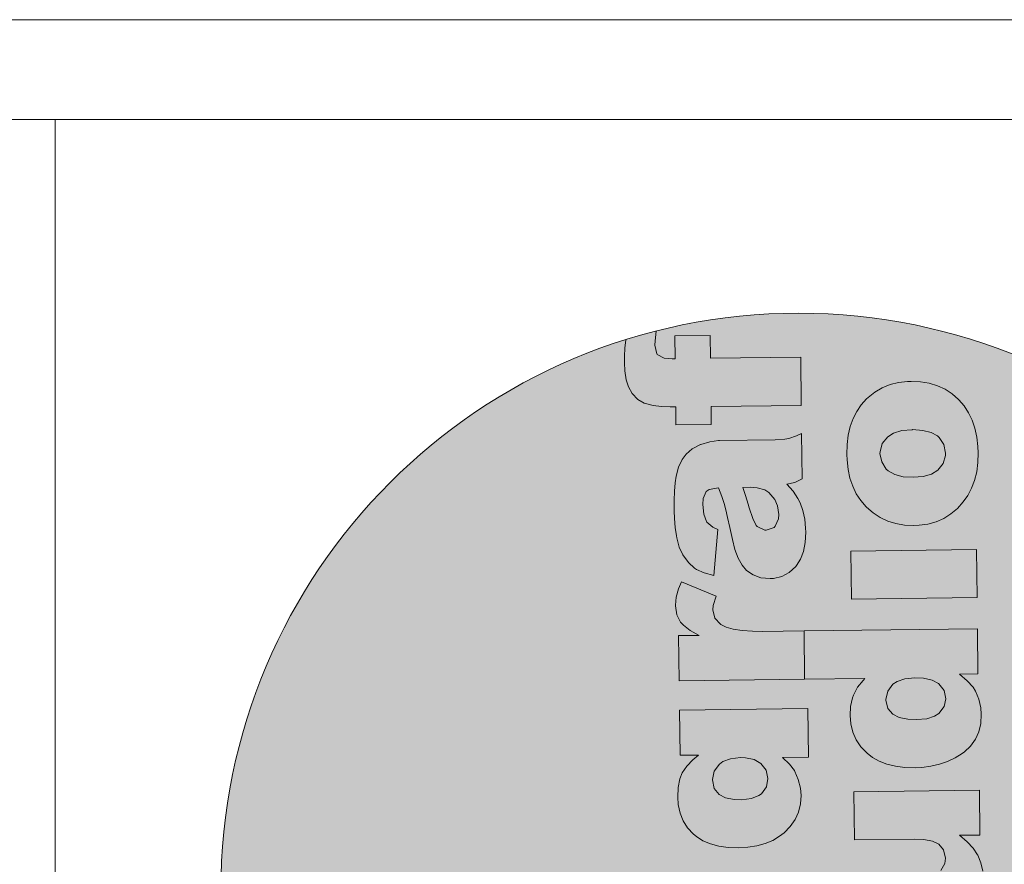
# Model space of a CAD drawing. Header units: millimetres. Extents: x -115268 to 140687, y -37779 to 24471.
# Tile 249 of 256: x 47797 to 48094, y 15936 to 16190. Entities that reach past the tile are written whole.
import ezdxf

# ---------------------------------------------------------------- set-up
doc = ezdxf.new("R2010")
doc.units = ezdxf.units.MM
doc.layers.get('0').update_dxf_attribs({"lineweight": 9})
doc.layers.add('A_CIENKA', color=7, linetype='Continuous', lineweight=9)
doc.layers.add('A_RAMKA', color=7, linetype='Continuous', lineweight=9)

# ---------------------------------------------------------------- blocks, each defined once
blk = doc.blocks.new('METRYKA11')
at = {"true_color": 0x000000}
h = blk.add_hatch(color=18, dxfattribs=at)
h.dxf.hatch_style = 1
h.paths.add_polyline_path([(7511428.56, 5508702.86, 1), (7511776.45, 5508702.86, 1)])
at = {"true_color": 0xffffff}
h = blk.add_hatch(color=7, dxfattribs=at)
h.dxf.hatch_style = 1
h.paths.add_polyline_path([(7511581.88, 5508579.4), (7511581.49, 5508579.4), (7511578.94, 5508579.05), (7511576.25, 5508578.25), (7511576.14, 5508578.21), (7511573.63, 5508576.92), (7511571.76, 5508575.28), (7511570.62, 5508573.72), (7511569.49, 5508571.36), (7511568.79, 5508568.65), (7511568.5, 5508566.69), (7511568.32, 5508564.19), (7511568.21, 5508561.35), (7511568.22, 5508558.2), (7511568.28, 5508555.88), (7511568.52, 5508553.19), (7511568.9, 5508550.67), (7511568.98, 5508550.18), (7511569.72, 5508547.38), (7511570.69, 5508545.22), (7511570.83, 5508544.94), (7511572.47, 5508542.68), (7511574.32, 5508541.02), (7511574.95, 5508540.61), (7511577.24, 5508539.58), (7511580.09, 5508538.81), (7511581.36, 5508552.68), (7511579.81, 5508553.32), (7511577.92, 5508554.95), (7511577.1, 5508557.18), (7511576.78, 5508560.19), (7511576.9, 5508561.98), (7511577.82, 5508564.06), (7511578.73, 5508564.71), (7511581.55, 5508565.23), (7511582.54, 5508562.58), (7511583.31, 5508560.13), (7511583.31, 5508560.1), (7511583.75, 5508558.53), (7511584.27, 5508556.25), (7511584.97, 5508553.28), (7511585.75, 5508549.57), (7511586.49, 5508546.64), (7511587.5, 5508543.98), (7511588.65, 5508541.86), (7511590, 5508540.3), (7511591.94, 5508538.99), (7511594.34, 5508538.14), (7511597.11, 5508537.86), (7511598.09, 5508537.94), (7511600.58, 5508538.5), (7511602.81, 5508539.68), (7511604.78, 5508541.5), (7511605.02, 5508541.78), (7511606.26, 5508543.72), (7511607.15, 5508546.05), (7511607.67, 5508548.72), (7511607.81, 5508551.77), (7511607.76, 5508553), (7511607.48, 5508555.76), (7511606.93, 5508558.35), (7511606.13, 5508560.69), (7511605.48, 5508561.95), (7511604.05, 5508564.14), (7511602.13, 5508566.29), (7511604.51, 5508566.81), (7511606.74, 5508567.92), (7511606.57, 5508581.49), (7511605.04, 5508580.77), (7511602.74, 5508580.01), (7511601.51, 5508579.78), (7511598.57, 5508579.6)])
h.paths.add_polyline_path([(7511593.2, 5508565.23), (7511595.52, 5508564.56), (7511596.73, 5508563.73), (7511598.47, 5508561.62), (7511599.3, 5508559.73), (7511599.68, 5508557.11), (7511599.59, 5508555.84), (7511598.64, 5508553.62), (7511598.26, 5508553.23), (7511595.88, 5508552.36), (7511595.46, 5508552.39), (7511593.17, 5508553.56), (7511592.88, 5508553.9), (7511591.84, 5508555.89), (7511590.79, 5508559.1), (7511590.49, 5508560.22), (7511589.69, 5508562.81), (7511588.85, 5508565.32), (7511591.17, 5508565.35)], flags=16)
h.paths.add_polyline_path([(7511594.33, 5508603.93), (7511592.32, 5508602.95), (7511589.31, 5508602.56), (7511568.52, 5508602.31), (7511568.7, 5508587.76), (7511592.75, 5508588.05), (7511594.36, 5508588.11), (7511597.27, 5508588.49), (7511599.82, 5508589.19), (7511601.98, 5508590.24), (7511603.72, 5508591.62), (7511605.24, 5508593.4), (7511606.33, 5508595.62), (7511607, 5508598.15), (7511607.21, 5508601.03), (7511607, 5508603.73), (7511606.45, 5508606.31), (7511605.51, 5508608.57), (7511604.11, 5508610.67), (7511602.3, 5508612.65), (7511600.07, 5508614.58), (7511606.17, 5508614.66), (7511606.01, 5508628.19), (7511568.21, 5508627.73), (7511568.39, 5508613.25), (7511586.58, 5508613.47), (7511589.32, 5508613.36), (7511591.92, 5508612.83), (7511593.76, 5508611.91), (7511595.21, 5508610.17), (7511595.81, 5508607.66), (7511595.62, 5508606.08)])
h.paths.add_polyline_path([(7511567.8, 5508661.95), (7511567.89, 5508653.99), (7511553.52, 5508653.81), (7511561.13, 5508639.39), (7511568.07, 5508639.47), (7511568.13, 5508634.14), (7511578.76, 5508634.27), (7511578.69, 5508639.6), (7511591.98, 5508639.76), (7511593.66, 5508639.79), (7511596.71, 5508640.03), (7511599.19, 5508640.48), (7511601.11, 5508641.1), (7511601.57, 5508641.32), (7511603.72, 5508642.85), (7511605.28, 5508644.94), (7511605.34, 5508645.05), (7511606.06, 5508647.09), (7511606.48, 5508649.69), (7511606.58, 5508652.92), (7511606.49, 5508654.84), (7511606.24, 5508657.47), (7511605.86, 5508660.17), (7511605.27, 5508662.93), (7511595.29, 5508661.76), (7511595.91, 5508659.59), (7511596.3, 5508656.97), (7511595.09, 5508654.77), (7511594.74, 5508654.63), (7511591.87, 5508654.28), (7511578.51, 5508654.12), (7511578.42, 5508662.08)])
h.paths.add_polyline_path([(7511572.98, 5508705.87), (7511572.52, 5508705.45), (7511570.93, 5508703.68), (7511569.56, 5508701.7), (7511568.46, 5508699.51), (7511567.65, 5508697.08), (7511567.05, 5508694.48), (7511566.7, 5508691.67), (7511566.63, 5508688.65), (7511566.68, 5508687.04), (7511566.96, 5508684.2), (7511567.56, 5508681.58), (7511568.36, 5508679.13), (7511569.44, 5508676.87), (7511570.79, 5508674.82), (7511572.56, 5508672.79), (7511574.49, 5508671.11), (7511576.61, 5508669.73), (7511578.9, 5508668.64), (7511581.36, 5508667.86), (7511583.96, 5508667.44), (7511586.73, 5508667.3), (7511588.35, 5508667.39), (7511590.97, 5508667.77), (7511593.45, 5508668.43), (7511595.76, 5508669.44), (7511597.91, 5508670.8), (7511599.89, 5508672.44), (7511601.69, 5508674.39), (7511603.03, 5508676.33), (7511604.2, 5508678.52), (7511605.05, 5508680.91), (7511605.68, 5508683.48), (7511606.04, 5508686.22), (7511606.14, 5508689.17), (7511606.05, 5508691.09), (7511605.73, 5508693.93), (7511605.17, 5508696.59), (7511604.34, 5508699.03), (7511603.26, 5508701.26), (7511601.94, 5508703.28), (7511600.33, 5508705.12), (7511600.23, 5508705.22), (7511598.28, 5508706.92), (7511596.16, 5508708.33), (7511593.87, 5508709.39), (7511591.44, 5508710.13), (7511588.8, 5508710.59), (7511586, 5508710.7), (7511584.87, 5508710.68), (7511582.14, 5508710.33), (7511579.59, 5508709.71), (7511577.22, 5508708.77), (7511575.02, 5508707.48)])
h.paths.add_polyline_path([(7511577.07, 5508686.43), (7511576.58, 5508688.98), (7511576.58, 5508689.54), (7511577.25, 5508691.97), (7511578.91, 5508694.03), (7511580.71, 5508695.17), (7511583.16, 5508695.9), (7511586.32, 5508696.16), (7511589.51, 5508695.94), (7511592, 5508695.31), (7511593.88, 5508694.24), (7511594.41, 5508693.79), (7511595.84, 5508691.67), (7511596.32, 5508689.12), (7511596.33, 5508688.45), (7511595.62, 5508685.99), (7511593.97, 5508683.97), (7511592.09, 5508682.79), (7511589.61, 5508682.09), (7511586.52, 5508681.81), (7511583.5, 5508682.02), (7511581.01, 5508682.65), (7511579.07, 5508683.79), (7511578.5, 5508684.31)], flags=16)
h.paths.add_polyline_path([(7511566.63, 5508757.31), (7511566.8, 5508743.74), (7511572.37, 5508743.81), (7511570.67, 5508742.38), (7511568.84, 5508740.43), (7511567.49, 5508738.42), (7511566.78, 5508736.59), (7511566.25, 5508734.05), (7511566.11, 5508731.11), (7511566.24, 5508728.94), (7511566.8, 5508726.35), (7511567.74, 5508723.97), (7511569.1, 5508721.89), (7511570.88, 5508719.98), (7511571.76, 5508719.25), (7511573.7, 5508718.02), (7511575.96, 5508717.06), (7511578.49, 5508716.39), (7511581.3, 5508715.97), (7511584.35, 5508715.87), (7511587.19, 5508716.04), (7511589.96, 5508716.46), (7511592.47, 5508717.16), (7511594.74, 5508718.1), (7511596.76, 5508719.35), (7511598.11, 5508720.42), (7511599.99, 5508722.3), (7511601.43, 5508724.38), (7511602.46, 5508726.61), (7511603.06, 5508729.07), (7511603.24, 5508731.66), (7511603.04, 5508733.87), (7511602.41, 5508736.42), (7511601.36, 5508738.87), (7511601.22, 5508739.11), (7511599.76, 5508741.09), (7511597.63, 5508743.1), (7511605.48, 5508743.19), (7511605.3, 5508757.78)])
h.paths.add_polyline_path([(7511577.09, 5508733.77), (7511576.52, 5508736.39), (7511577.06, 5508738.96), (7511578.65, 5508741.04), (7511579.73, 5508741.83), (7511582.03, 5508742.7), (7511584.97, 5508743.05), (7511586.51, 5508743), (7511589.15, 5508742.43), (7511591.13, 5508741.3), (7511592.7, 5508739.29), (7511593.25, 5508736.77), (7511592.79, 5508734.2), (7511591.34, 5508732.15), (7511590.55, 5508731.58), (7511588.28, 5508730.68), (7511585.3, 5508730.32), (7511583.13, 5508730.4), (7511580.49, 5508730.93), (7511578.58, 5508731.93)], flags=16)
h.paths.add_polyline_path([(7511591.49, 5508781.03), (7511588.61, 5508781.07), (7511585.49, 5508781.28), (7511582.85, 5508781.7), (7511580.71, 5508782.34), (7511579.05, 5508783.13), (7511579.01, 5508783.19), (7511577.27, 5508785.03), (7511576.64, 5508787.51), (7511576.8, 5508788.78), (7511577.68, 5508791.59), (7511567.29, 5508795.96), (7511566.36, 5508793.88), (7511565.62, 5508791.31), (7511565.41, 5508788.92), (7511565.41, 5508788.74), (7511565.83, 5508786.05), (7511566.94, 5508783.82), (7511567.8, 5508782.85), (7511569.81, 5508781.29), (7511572.57, 5508779.82), (7511566.36, 5508779.74), (7511566.53, 5508766.18), (7511604.32, 5508766.64), (7511604.14, 5508781.19)])
h.paths.add_polyline_path([(7511578.72, 5508838.45), (7511578.34, 5508838.45), (7511575.78, 5508838.14), (7511573.09, 5508837.33), (7511572.99, 5508837.3), (7511570.48, 5508836), (7511568.61, 5508834.37), (7511567.47, 5508832.78), (7511566.34, 5508830.45), (7511565.64, 5508827.74), (7511565.34, 5508825.77), (7511565.16, 5508823.25), (7511565.06, 5508820.44), (7511565.06, 5508817.28), (7511565.12, 5508814.97), (7511565.37, 5508812.27), (7511565.75, 5508809.75), (7511565.83, 5508809.23), (7511566.56, 5508806.43), (7511567.53, 5508804.27), (7511567.68, 5508804.03), (7511569.32, 5508801.77), (7511571.16, 5508800.07), (7511571.8, 5508799.69), (7511574.09, 5508798.63), (7511576.94, 5508797.9), (7511578.21, 5508811.73), (7511576.66, 5508812.41), (7511574.77, 5508814), (7511573.95, 5508816.27), (7511573.63, 5508819.25), (7511573.75, 5508821.07), (7511574.67, 5508823.15), (7511575.57, 5508823.79), (7511578.4, 5508824.29), (7511579.38, 5508821.66), (7511580.15, 5508819.18), (7511580.15, 5508819.15), (7511580.59, 5508817.61), (7511581.11, 5508815.34), (7511581.81, 5508812.33), (7511582.59, 5508808.66), (7511583.33, 5508805.72), (7511584.34, 5508803.07), (7511585.49, 5508800.95), (7511586.84, 5508799.38), (7511588.79, 5508798.08), (7511591.18, 5508797.19), (7511593.96, 5508796.95), (7511594.94, 5508796.99), (7511597.42, 5508797.59), (7511599.65, 5508798.77), (7511601.63, 5508800.58), (7511601.87, 5508800.87), (7511603.11, 5508802.81), (7511603.99, 5508805.1), (7511604.52, 5508807.81), (7511604.66, 5508810.86), (7511604.61, 5508812.08), (7511604.33, 5508814.85), (7511603.77, 5508817.4), (7511602.97, 5508819.74), (7511602.32, 5508821.03), (7511600.9, 5508823.19), (7511598.98, 5508825.37), (7511601.35, 5508825.89), (7511603.58, 5508826.97), (7511603.42, 5508840.58), (7511601.88, 5508839.86), (7511599.58, 5508839.09), (7511598.36, 5508838.87), (7511595.41, 5508838.66)])
h.paths.add_polyline_path([(7511585.7, 5508824.37), (7511588.01, 5508824.4), (7511590.05, 5508824.28), (7511592.37, 5508823.61), (7511593.57, 5508822.82), (7511595.32, 5508820.7), (7511596.15, 5508818.82), (7511596.53, 5508816.19), (7511596.44, 5508814.89), (7511595.48, 5508812.71), (7511595.1, 5508812.32), (7511592.73, 5508811.45), (7511592.31, 5508811.48), (7511590.01, 5508812.64), (7511589.73, 5508812.95), (7511588.69, 5508814.98), (7511587.63, 5508818.19), (7511587.34, 5508819.31), (7511586.54, 5508821.89)], flags=16)
h.paths.add_polyline_path([(7511565.26, 5508870.02), (7511565.35, 5508863.12), (7511564.43, 5508863.1), (7511562.01, 5508863.25), (7511559.81, 5508864.48), (7511559.23, 5508867.21), (7511559.28, 5508868.51), (7511559.6, 5508871.43, 0.013685), (7511550.44, 5508868.83), (7511550.23, 5508866.33), (7511550.12, 5508863.91), (7511550.07, 5508861.84), (7511550.21, 5508859.42), (7511550.59, 5508856.73), (7511551.25, 5508854.63), (7511552.39, 5508852.65), (7511554.13, 5508850.85), (7511556.01, 5508849.75), (7511558.71, 5508849.01), (7511561.24, 5508848.69), (7511563.8, 5508848.58), (7511565.52, 5508848.6), (7511565.59, 5508843.17), (7511576.21, 5508843.3), (7511576.14, 5508848.73), (7511603.32, 5508849.06), (7511603.14, 5508863.58), (7511575.97, 5508863.24), (7511575.88, 5508870.15)])
h.paths.add_polyline_path([(7511621.34, 5508849.25), (7511619.99, 5508847.27), (7511618.9, 5508845.08), (7511618.05, 5508842.68), (7511617.45, 5508840.08), (7511617.13, 5508837.27), (7511617.03, 5508834.26), (7511617.09, 5508832.64), (7511617.4, 5508829.81), (7511617.96, 5508827.15), (7511618.8, 5508824.7), (7511619.87, 5508822.47), (7511621.23, 5508820.42), (7511622.98, 5508818.37), (7511624.92, 5508816.71), (7511627.04, 5508815.3), (7511629.34, 5508814.21), (7511631.77, 5508813.47), (7511634.4, 5508813.01), (7511637.17, 5508812.9), (7511638.78, 5508812.96), (7511641.41, 5508813.34), (7511643.89, 5508814.04), (7511646.19, 5508815.04), (7511648.35, 5508816.37), (7511650.29, 5508818.01), (7511652.09, 5508819.99), (7511653.47, 5508821.94), (7511654.6, 5508824.12), (7511655.49, 5508826.48), (7511656.12, 5508829.05), (7511656.47, 5508831.83), (7511656.54, 5508834.77), (7511656.48, 5508836.66), (7511656.17, 5508839.5), (7511655.58, 5508842.16), (7511654.74, 5508844.6), (7511653.69, 5508846.83), (7511652.34, 5508848.89), (7511650.77, 5508850.69), (7511650.67, 5508850.79), (7511648.72, 5508852.52), (7511646.6, 5508853.9), (7511644.3, 5508854.96), (7511641.84, 5508855.74), (7511639.21, 5508856.16), (7511636.43, 5508856.3), (7511635.31, 5508856.25), (7511632.58, 5508855.94), (7511630.03, 5508855.31), (7511627.66, 5508854.34), (7511625.46, 5508853.05), (7511623.41, 5508851.48), (7511622.93, 5508851.02)])
h.paths.add_polyline_path([(7511626.98, 5508834.59), (7511627.01, 5508835.11), (7511627.68, 5508837.58), (7511629.34, 5508839.63), (7511631.12, 5508840.74), (7511633.6, 5508841.47), (7511636.73, 5508841.76), (7511639.94, 5508841.55), (7511642.44, 5508840.91), (7511644.31, 5508839.85), (7511644.84, 5508839.36), (7511646.27, 5508837.28), (7511646.76, 5508834.72), (7511646.73, 5508834.02), (7511646.06, 5508831.59), (7511644.4, 5508829.57), (7511644.4, 5508829.54), (7511642.49, 5508828.39), (7511640.01, 5508827.66), (7511636.96, 5508827.42), (7511633.94, 5508827.59), (7511631.44, 5508828.26), (7511629.5, 5508829.39), (7511628.9, 5508829.91), (7511627.51, 5508832.03)], flags=16)
h.paths.add_polyline_path([(7511618.26, 5508805.2), (7511618.44, 5508790.72), (7511656.23, 5508791.18), (7511656.05, 5508805.66)])
h.paths.add_polyline_path([(7511604.14, 5508781.19), (7511604.32, 5508766.64), (7511622.48, 5508766.86), (7511621.93, 5508766.29), (7511620.27, 5508764.2), (7511619.07, 5508761.87), (7511618.76, 5508760.99), (7511618.16, 5508758.46), (7511617.99, 5508755.69), (7511618.19, 5508753.17), (7511618.82, 5508750.65), (7511619.83, 5508748.35), (7511621.26, 5508746.23), (7511623.11, 5508744.32), (7511624.7, 5508743.11), (7511626.78, 5508741.94), (7511629.07, 5508741.06), (7511631.64, 5508740.43), (7511634.48, 5508740.08), (7511637.57, 5508739.97), (7511639.57, 5508740.07), (7511642.33, 5508740.42), (7511644.92, 5508741.01), (7511647.36, 5508741.85), (7511649.67, 5508742.92), (7511651.79, 5508744.25), (7511652.45, 5508744.75), (7511654.29, 5508746.52), (7511655.73, 5508748.54), (7511656.76, 5508750.8), (7511657.32, 5508753.33), (7511657.5, 5508756.1), (7511657.37, 5508758.06), (7511656.81, 5508760.65), (7511655.8, 5508763.06), (7511655.02, 5508764.24), (7511653.28, 5508766.15), (7511650.94, 5508768.19), (7511656.51, 5508768.25), (7511656.35, 5508781.82)])
h.paths.add_polyline_path([(7511634.51, 5508766.76), (7511637.52, 5508767.08), (7511640.15, 5508766.93), (7511642.72, 5508766.37), (7511644.65, 5508765.29), (7511646.3, 5508763.22), (7511646.85, 5508760.7), (7511646.36, 5508758.38), (7511644.73, 5508756.33), (7511643.45, 5508755.51), (7511641.07, 5508754.74), (7511637.99, 5508754.46), (7511635.39, 5508754.57), (7511632.79, 5508755.13), (7511630.92, 5508756.09), (7511629.39, 5508757.86), (7511628.74, 5508760.41), (7511629.33, 5508763.01), (7511630.88, 5508765.1), (7511632.13, 5508765.96)], flags=16)
h.paths.add_polyline_path([(7511619.14, 5508732.77), (7511619.32, 5508718.29), (7511637.48, 5508718.51), (7511640.25, 5508718.41), (7511642.85, 5508717.91), (7511644.69, 5508716.99), (7511646.11, 5508715.25), (7511646.7, 5508712.73), (7511646.55, 5508711.12), (7511645.28, 5508709), (7511645.24, 5508709), (7511643.25, 5508707.99), (7511640.24, 5508707.64), (7511619.45, 5508707.39), (7511619.63, 5508692.84), (7511643.68, 5508693.13), (7511645.26, 5508693.19), (7511648.2, 5508693.57), (7511650.71, 5508694.27), (7511652.88, 5508695.31), (7511654.65, 5508696.67), (7511656.13, 5508698.47), (7511657.26, 5508700.69), (7511657.93, 5508703.23), (7511658.11, 5508706.07), (7511657.94, 5508708.8), (7511657.34, 5508711.39), (7511656.44, 5508713.62), (7511656.37, 5508713.76), (7511655.01, 5508715.75), (7511653.23, 5508717.69), (7511650.97, 5508719.66), (7511657.1, 5508719.73), (7511656.94, 5508733.23)])
h.paths.add_polyline_path([(7511630.4, 5508678.24), (7511630.3, 5508686.2), (7511619.71, 5508686.07), (7511619.81, 5508678.11), (7511605.4, 5508677.94), (7511613.04, 5508663.51), (7511619.99, 5508663.6), (7511620.05, 5508658.27), (7511630.64, 5508658.4), (7511630.57, 5508663.73), (7511643.9, 5508663.89), (7511645.54, 5508663.91), (7511648.63, 5508664.16), (7511651.11, 5508664.61), (7511653.03, 5508665.23), (7511653.48, 5508665.44), (7511655.64, 5508666.98), (7511657.19, 5508669.06), (7511657.94, 5508671.18), (7511658.36, 5508673.81), (7511658.46, 5508677.04), (7511658.4, 5508678.97), (7511658.16, 5508681.6), (7511657.74, 5508684.26), (7511657.18, 5508687.05), (7511647.17, 5508685.88), (7511647.83, 5508683.71), (7511648.21, 5508681.14), (7511646.97, 5508678.9), (7511646.63, 5508678.76), (7511643.79, 5508678.41)])
h.paths.add_polyline_path([(7511639.73, 5508652.13), (7511638.55, 5508651.13), (7511636.89, 5508649.15), (7511635.62, 5508646.68), (7511635.55, 5508646.47), (7511634.91, 5508644.5), (7511634.34, 5508642.07), (7511633.89, 5508639.19), (7511633.47, 5508635.89), (7511633.31, 5508634.48), (7511632.82, 5508631.5), (7511632.25, 5508629.58), (7511630.2, 5508628.24), (7511628.05, 5508629.33), (7511627.62, 5508630.1), (7511627.13, 5508632.9), (7511627.28, 5508634.69), (7511628.23, 5508637.05), (7511628.58, 5508637.51), (7511630.88, 5508638.84), (7511629.38, 5508652.56), (7511627.77, 5508651.88), (7511625.4, 5508650.52), (7511623.53, 5508648.95), (7511622.87, 5508648.24), (7511621.43, 5508646.05), (7511620.41, 5508643.51), (7511620.04, 5508642.07), (7511619.68, 5508639.72), (7511619.5, 5508636.87), (7511619.48, 5508633.51), (7511619.58, 5508630.77), (7511619.86, 5508627.94), (7511620.31, 5508625.45), (7511620.93, 5508623.32), (7511621.8, 5508621.37), (7511623.26, 5508619.18), (7511625.04, 5508617.41), (7511626.42, 5508616.48), (7511628.81, 5508615.6), (7511631.51, 5508615.32), (7511632.77, 5508615.4), (7511635.29, 5508616.06), (7511637.55, 5508617.39), (7511638.35, 5508618.1), (7511640.12, 5508620.08), (7511641.32, 5508622.41), (7511641.85, 5508624.17), (7511642.42, 5508626.49), (7511642.98, 5508629.41), (7511643.61, 5508632.89), (7511643.87, 5508634.44), (7511644.46, 5508637.46), (7511645, 5508639.11), (7511645.31, 5508639.64), (7511647.47, 5508640.83), (7511649.73, 5508639.59), (7511650.63, 5508637.88), (7511651.05, 5508635.08), (7511650.9, 5508633.08), (7511649.98, 5508630.79), (7511648.84, 5508629.59), (7511646.36, 5508628.26), (7511647.87, 5508613.9), (7511650.35, 5508614.7), (7511652.65, 5508615.96), (7511654.59, 5508617.6), (7511656.22, 5508619.65), (7511656.9, 5508620.88), (7511657.68, 5508622.89), (7511658.29, 5508625.21), (7511658.71, 5508627.92), (7511658.95, 5508631.01), (7511658.98, 5508634.41), (7511658.96, 5508635.81), (7511658.75, 5508638.82), (7511658.37, 5508641.52), (7511657.78, 5508643.93), (7511657.05, 5508645.99), (7511656.98, 5508646.13), (7511655.58, 5508648.64), (7511653.95, 5508650.65), (7511652, 5508652.17), (7511650.66, 5508652.89), (7511648.16, 5508653.77), (7511645.63, 5508654.06), (7511644.61, 5508653.98), (7511642.06, 5508653.38)])
blk.add_line((7511378.67, 5508935.17), (7511378.67, 5506025.17))
at = {"color": 7, "lineweight": 0}
for p, q in [((7511559.28, 5508868.51), (7511559.6, 5508871.43)), ((7511575.88, 5508870.15), (7511565.26, 5508870.02)), ((7511565.26, 5508870.02), (7511565.35, 5508863.12)), ((7511575.97, 5508863.24), (7511575.88, 5508870.15)), ((7511550.23, 5508866.33), (7511550.12, 5508863.91)), ((7511550.44, 5508868.83), (7511550.23, 5508866.33)), ((7511559.23, 5508867.21), (7511559.28, 5508868.51)), ((7511559.79, 5508864.59), (7511559.23, 5508867.21)), ((7511550.12, 5508863.91), (7511550.07, 5508861.84)), ((7511559.93, 5508864.42), (7511559.79, 5508864.59)), ((7511562.01, 5508863.25), (7511559.93, 5508864.42)), ((7511564.43, 5508863.1), (7511562.01, 5508863.25)), ((7511565.35, 5508863.12), (7511564.43, 5508863.1)), ((7511603.14, 5508863.58), (7511575.97, 5508863.24)), ((7511603.32, 5508849.06), (7511603.14, 5508863.58)), ((7511550.07, 5508861.84), (7511550.21, 5508859.42)), ((7511550.21, 5508859.42), (7511550.59, 5508856.73)), ((7511550.59, 5508856.73), (7511551.25, 5508854.63)), ((7511551.25, 5508854.63), (7511552.39, 5508852.65)), ((7511627.66, 5508854.34), (7511625.46, 5508853.05)), ((7511630.03, 5508855.31), (7511627.66, 5508854.34)), ((7511632.58, 5508855.94), (7511630.03, 5508855.31)), ((7511635.31, 5508856.25), (7511632.58, 5508855.94)), ((7511636.43, 5508856.3), (7511635.31, 5508856.25)), ((7511639.21, 5508856.16), (7511636.43, 5508856.3)), ((7511641.84, 5508855.74), (7511639.21, 5508856.16)), ((7511644.3, 5508854.96), (7511641.84, 5508855.74)), ((7511646.6, 5508853.9), (7511644.3, 5508854.96)), ((7511552.39, 5508852.65), (7511554.13, 5508850.85)), ((7511623.41, 5508851.48), (7511622.93, 5508851.02)), ((7511625.46, 5508853.05), (7511623.41, 5508851.48)), ((7511648.72, 5508852.52), (7511646.6, 5508853.9)), ((7511650.67, 5508850.79), (7511648.72, 5508852.52)), ((7511554.13, 5508850.85), (7511556.01, 5508849.75)), ((7511556.01, 5508849.75), (7511558.71, 5508849.01)), ((7511558.71, 5508849.01), (7511561.24, 5508848.69)), ((7511561.24, 5508848.69), (7511563.8, 5508848.58)), ((7511563.8, 5508848.58), (7511565.52, 5508848.6)), ((7511565.52, 5508848.6), (7511565.59, 5508843.17)), ((7511576.14, 5508848.73), (7511603.32, 5508849.06)), ((7511576.21, 5508843.3), (7511576.14, 5508848.73)), ((7511621.34, 5508849.25), (7511619.99, 5508847.27)), ((7511622.93, 5508851.02), (7511621.34, 5508849.25)), ((7511650.77, 5508850.69), (7511650.67, 5508850.79)), ((7511652.34, 5508848.89), (7511650.77, 5508850.69)), ((7511653.69, 5508846.83), (7511652.34, 5508848.89)), ((7511619.99, 5508847.27), (7511618.9, 5508845.08)), ((7511654.74, 5508844.6), (7511653.69, 5508846.83)), ((7511565.59, 5508843.17), (7511576.21, 5508843.3)), ((7511618.05, 5508842.68), (7511617.45, 5508840.08)), ((7511618.9, 5508845.08), (7511618.05, 5508842.68)), ((7511655.58, 5508842.16), (7511654.74, 5508844.6)), ((7511601.88, 5508839.86), (7511599.58, 5508839.09)), ((7511603.42, 5508840.58), (7511601.88, 5508839.86)), ((7511603.58, 5508826.97), (7511603.42, 5508840.58)), ((7511617.45, 5508840.08), (7511617.13, 5508837.27)), ((7511627.68, 5508837.58), (7511629.34, 5508839.63)), ((7511629.34, 5508839.63), (7511631.12, 5508840.74)), ((7511631.12, 5508840.74), (7511633.6, 5508841.47)), ((7511633.6, 5508841.47), (7511636.65, 5508841.75)), ((7511636.65, 5508841.75), (7511636.82, 5508841.76)), ((7511636.82, 5508841.76), (7511639.94, 5508841.55)), ((7511639.94, 5508841.55), (7511642.44, 5508840.91)), ((7511642.44, 5508840.91), (7511644.31, 5508839.85)), ((7511644.31, 5508839.85), (7511644.84, 5508839.36)), ((7511656.17, 5508839.5), (7511655.58, 5508842.16)), ((7511656.48, 5508836.66), (7511656.17, 5508839.5)), ((7511572.99, 5508837.3), (7511570.48, 5508836)), ((7511573.09, 5508837.33), (7511572.99, 5508837.3)), ((7511575.78, 5508838.14), (7511573.09, 5508837.33)), ((7511578.34, 5508838.45), (7511575.78, 5508838.14)), ((7511578.72, 5508838.45), (7511578.34, 5508838.45)), ((7511595.41, 5508838.66), (7511578.72, 5508838.45)), ((7511598.36, 5508838.87), (7511595.41, 5508838.66)), ((7511599.58, 5508839.09), (7511598.36, 5508838.87)), ((7511617.13, 5508837.27), (7511617.03, 5508834.26)), ((7511627.01, 5508835.11), (7511627.68, 5508837.58)), ((7511644.84, 5508839.36), (7511646.27, 5508837.28)), ((7511646.27, 5508837.28), (7511646.76, 5508834.72)), ((7511656.54, 5508834.77), (7511656.48, 5508836.66)), ((7511568.61, 5508834.37), (7511567.47, 5508832.78)), ((7511570.48, 5508836), (7511568.61, 5508834.37)), ((7511617.03, 5508834.26), (7511617.09, 5508832.64)), ((7511626.98, 5508834.59), (7511627.01, 5508835.11)), ((7511627.51, 5508832.03), (7511626.98, 5508834.59)), ((7511646.73, 5508834.02), (7511646.06, 5508831.59)), ((7511646.76, 5508834.72), (7511646.73, 5508834.02)), ((7511656.47, 5508831.83), (7511656.54, 5508834.77)), ((7511567.47, 5508832.78), (7511566.34, 5508830.45)), ((7511617.09, 5508832.64), (7511617.4, 5508829.81)), ((7511628.9, 5508829.91), (7511627.51, 5508832.03)), ((7511646.06, 5508831.59), (7511644.4, 5508829.57)), ((7511656.12, 5508829.05), (7511656.47, 5508831.83)), ((7511565.64, 5508827.74), (7511565.34, 5508825.77)), ((7511566.34, 5508830.45), (7511565.64, 5508827.74)), ((7511617.4, 5508829.81), (7511617.96, 5508827.15)), ((7511629.5, 5508829.39), (7511628.9, 5508829.91)), ((7511631.44, 5508828.26), (7511629.5, 5508829.39)), ((7511633.94, 5508827.59), (7511631.44, 5508828.26)), ((7511636.96, 5508827.42), (7511633.94, 5508827.59)), ((7511640.01, 5508827.66), (7511636.96, 5508827.42)), ((7511642.49, 5508828.39), (7511640.01, 5508827.66)), ((7511644.4, 5508829.54), (7511642.49, 5508828.39)), ((7511644.4, 5508829.57), (7511644.4, 5508829.54)), ((7511655.49, 5508826.48), (7511656.12, 5508829.05)), ((7511565.34, 5508825.77), (7511565.16, 5508823.25)), ((7511598.98, 5508825.37), (7511601.35, 5508825.89)), ((7511600.9, 5508823.19), (7511598.98, 5508825.37)), ((7511601.35, 5508825.89), (7511603.58, 5508826.97)), ((7511617.96, 5508827.15), (7511618.8, 5508824.7)), ((7511618.8, 5508824.7), (7511619.87, 5508822.47)), ((7511654.6, 5508824.12), (7511655.49, 5508826.48)), ((7511565.16, 5508823.25), (7511565.06, 5508820.44)), ((7511573.75, 5508821.07), (7511574.67, 5508823.15)), ((7511574.67, 5508823.15), (7511575.57, 5508823.79)), ((7511575.57, 5508823.79), (7511578.37, 5508824.28)), ((7511578.37, 5508824.28), (7511578.41, 5508824.28)), ((7511578.41, 5508824.28), (7511579.38, 5508821.66)), ((7511579.38, 5508821.66), (7511580.15, 5508819.18)), ((7511585.7, 5508824.37), (7511588.01, 5508824.4)), ((7511586.54, 5508821.89), (7511585.7, 5508824.37)), ((7511587.34, 5508819.31), (7511586.54, 5508821.89)), ((7511588.01, 5508824.4), (7511590.05, 5508824.28)), ((7511590.05, 5508824.28), (7511592.37, 5508823.61)), ((7511592.37, 5508823.61), (7511593.57, 5508822.82)), ((7511593.57, 5508822.82), (7511595.32, 5508820.7)), ((7511602.32, 5508821.03), (7511600.9, 5508823.19)), ((7511619.87, 5508822.47), (7511621.23, 5508820.42)), ((7511652.09, 5508819.99), (7511653.47, 5508821.94)), ((7511653.47, 5508821.94), (7511654.6, 5508824.12)), ((7511565.06, 5508820.44), (7511565.06, 5508817.28)), ((7511573.63, 5508819.25), (7511573.75, 5508821.07)), ((7511573.95, 5508816.27), (7511573.63, 5508819.25)), ((7511580.15, 5508819.18), (7511580.15, 5508819.15)), ((7511580.15, 5508819.15), (7511580.59, 5508817.61)), ((7511587.63, 5508818.19), (7511587.34, 5508819.31)), ((7511595.32, 5508820.7), (7511596.15, 5508818.82)), ((7511596.15, 5508818.82), (7511596.53, 5508816.19)), ((7511602.97, 5508819.74), (7511602.32, 5508821.03)), ((7511603.77, 5508817.4), (7511602.97, 5508819.74)), ((7511621.23, 5508820.42), (7511622.83, 5508818.55)), ((7511650.29, 5508818.01), (7511652.09, 5508819.99)), ((7511565.06, 5508817.28), (7511565.12, 5508814.97)), ((7511574.74, 5508814.07), (7511573.95, 5508816.27)), ((7511580.59, 5508817.61), (7511581.11, 5508815.34)), ((7511588.69, 5508814.98), (7511587.63, 5508818.19)), ((7511596.53, 5508816.19), (7511596.44, 5508814.89)), ((7511604.33, 5508814.85), (7511603.77, 5508817.4)), ((7511622.83, 5508818.55), (7511622.94, 5508818.41)), ((7511622.94, 5508818.41), (7511624.92, 5508816.71)), ((7511624.92, 5508816.71), (7511627.04, 5508815.3)), ((7511646.19, 5508815.04), (7511648.35, 5508816.37)), ((7511648.35, 5508816.37), (7511650.29, 5508818.01)), ((7511565.12, 5508814.97), (7511565.37, 5508812.27)), ((7511574.85, 5508813.93), (7511574.74, 5508814.07)), ((7511576.66, 5508812.41), (7511574.85, 5508813.93)), ((7511581.11, 5508815.34), (7511581.81, 5508812.33)), ((7511589.73, 5508812.95), (7511588.69, 5508814.98)), ((7511590.01, 5508812.64), (7511589.73, 5508812.95)), ((7511596.44, 5508814.89), (7511595.48, 5508812.71)), ((7511604.61, 5508812.08), (7511604.33, 5508814.85)), ((7511627.04, 5508815.3), (7511629.34, 5508814.21)), ((7511629.34, 5508814.21), (7511631.77, 5508813.47)), ((7511631.77, 5508813.47), (7511634.4, 5508813.01)), ((7511634.4, 5508813.01), (7511637.17, 5508812.9)), ((7511637.17, 5508812.9), (7511638.78, 5508812.96)), ((7511638.78, 5508812.96), (7511641.41, 5508813.34)), ((7511641.41, 5508813.34), (7511643.89, 5508814.04)), ((7511643.89, 5508814.04), (7511646.19, 5508815.04)), ((7511565.37, 5508812.27), (7511565.75, 5508809.75)), ((7511578.21, 5508811.73), (7511576.66, 5508812.41)), ((7511576.94, 5508797.9), (7511578.21, 5508811.73)), ((7511581.81, 5508812.33), (7511582.59, 5508808.66)), ((7511592.31, 5508811.48), (7511590.01, 5508812.64)), ((7511592.73, 5508811.45), (7511592.31, 5508811.48)), ((7511595.1, 5508812.32), (7511592.73, 5508811.45)), ((7511595.48, 5508812.71), (7511595.1, 5508812.32)), ((7511604.52, 5508807.81), (7511604.66, 5508810.86)), ((7511604.66, 5508810.86), (7511604.61, 5508812.08)), ((7511565.75, 5508809.75), (7511565.83, 5508809.23)), ((7511565.83, 5508809.23), (7511566.56, 5508806.43)), ((7511582.59, 5508808.66), (7511583.33, 5508805.72)), ((7511603.99, 5508805.1), (7511604.52, 5508807.81)), ((7511566.56, 5508806.43), (7511567.53, 5508804.27)), ((7511567.53, 5508804.27), (7511567.68, 5508804.03)), ((7511567.68, 5508804.03), (7511569.32, 5508801.77)), ((7511583.33, 5508805.72), (7511584.34, 5508803.07)), ((7511603.11, 5508802.81), (7511603.99, 5508805.1)), ((7511656.05, 5508805.66), (7511618.26, 5508805.2)), ((7511618.26, 5508805.2), (7511618.44, 5508790.72)), ((7511656.23, 5508791.18), (7511656.05, 5508805.66)), ((7511569.32, 5508801.77), (7511571.16, 5508800.07)), ((7511584.34, 5508803.07), (7511585.49, 5508800.95)), ((7511585.49, 5508800.95), (7511586.84, 5508799.38)), ((7511601.63, 5508800.58), (7511601.87, 5508800.87)), ((7511601.87, 5508800.87), (7511603.11, 5508802.81)), ((7511571.16, 5508800.07), (7511571.8, 5508799.69)), ((7511571.8, 5508799.69), (7511574.09, 5508798.63)), ((7511574.09, 5508798.63), (7511576.94, 5508797.9)), ((7511586.84, 5508799.38), (7511588.79, 5508798.08)), ((7511588.79, 5508798.08), (7511591.18, 5508797.19)), ((7511597.42, 5508797.59), (7511599.65, 5508798.77)), ((7511599.65, 5508798.77), (7511601.63, 5508800.58)), ((7511567.29, 5508795.96), (7511566.36, 5508793.88)), ((7511577.68, 5508791.59), (7511567.29, 5508795.96)), ((7511591.18, 5508797.19), (7511593.96, 5508796.95)), ((7511593.96, 5508796.95), (7511594.94, 5508796.99)), ((7511594.94, 5508796.99), (7511597.42, 5508797.59)), ((7511566.36, 5508793.88), (7511565.62, 5508791.31)), ((7511565.62, 5508791.31), (7511565.41, 5508788.92)), ((7511576.8, 5508788.78), (7511577.68, 5508791.59)), ((7511618.44, 5508790.72), (7511656.23, 5508791.18)), ((7511565.41, 5508788.92), (7511565.41, 5508788.74)), ((7511565.41, 5508788.74), (7511565.83, 5508786.05)), ((7511565.83, 5508786.05), (7511566.94, 5508783.82)), ((7511576.64, 5508787.51), (7511576.8, 5508788.78)), ((7511577.27, 5508785.03), (7511576.64, 5508787.51)), ((7511566.94, 5508783.82), (7511567.8, 5508782.85)), ((7511579.01, 5508783.19), (7511577.27, 5508785.03)), ((7511579.05, 5508783.13), (7511579.01, 5508783.19)), ((7511580.71, 5508782.34), (7511579.05, 5508783.13)), ((7511567.8, 5508782.85), (7511569.81, 5508781.29)), ((7511569.81, 5508781.29), (7511572.57, 5508779.82)), ((7511582.85, 5508781.7), (7511580.71, 5508782.34)), ((7511585.49, 5508781.28), (7511582.85, 5508781.7)), ((7511588.61, 5508781.07), (7511585.49, 5508781.28)), ((7511591.49, 5508781.03), (7511588.61, 5508781.07)), ((7511604.14, 5508781.19), (7511591.49, 5508781.03)), ((7511656.35, 5508781.82), (7511604.14, 5508781.19)), ((7511604.32, 5508766.64), (7511604.14, 5508781.19)), ((7511604.14, 5508781.19), (7511604.32, 5508766.64)), ((7511656.51, 5508768.25), (7511656.35, 5508781.82)), ((7511572.57, 5508779.82), (7511566.36, 5508779.74)), ((7511566.36, 5508779.74), (7511566.53, 5508766.18)), ((7511650.94, 5508768.19), (7511656.51, 5508768.25)), ((7511566.53, 5508766.18), (7511604.32, 5508766.64)), ((7511604.32, 5508766.64), (7511622.48, 5508766.86)), ((7511621.93, 5508766.29), (7511620.27, 5508764.2)), ((7511622.48, 5508766.86), (7511621.93, 5508766.29)), ((7511630.88, 5508765.1), (7511632.13, 5508765.96)), ((7511632.13, 5508765.96), (7511634.51, 5508766.76)), ((7511634.51, 5508766.76), (7511637.52, 5508767.08)), ((7511637.52, 5508767.08), (7511640.15, 5508766.93)), ((7511640.15, 5508766.93), (7511642.72, 5508766.37)), ((7511642.72, 5508766.37), (7511644.62, 5508765.3)), ((7511644.62, 5508765.3), (7511644.7, 5508765.24)), ((7511653.28, 5508766.15), (7511650.94, 5508768.19)), ((7511655.02, 5508764.24), (7511653.28, 5508766.15)), ((7511620.27, 5508764.2), (7511619.07, 5508761.87)), ((7511628.76, 5508760.52), (7511629.33, 5508763.01)), ((7511629.33, 5508763.01), (7511630.88, 5508765.1)), ((7511644.7, 5508765.24), (7511646.3, 5508763.22)), ((7511646.3, 5508763.22), (7511646.85, 5508760.7)), ((7511655.8, 5508763.06), (7511655.02, 5508764.24)), ((7511656.81, 5508760.65), (7511655.8, 5508763.06)), ((7511618.76, 5508760.99), (7511618.16, 5508758.46)), ((7511619.07, 5508761.87), (7511618.76, 5508760.99)), ((7511628.77, 5508760.31), (7511628.76, 5508760.52)), ((7511629.39, 5508757.86), (7511628.77, 5508760.31)), ((7511646.85, 5508760.7), (7511646.36, 5508758.38)), ((7511657.37, 5508758.06), (7511656.81, 5508760.65)), ((7511605.3, 5508757.78), (7511566.63, 5508757.31)), ((7511566.63, 5508757.31), (7511566.8, 5508743.74)), ((7511605.48, 5508743.19), (7511605.3, 5508757.78)), ((7511618.16, 5508758.46), (7511617.99, 5508755.69)), ((7511630.92, 5508756.09), (7511629.39, 5508757.86)), ((7511646.36, 5508758.38), (7511644.73, 5508756.33)), ((7511657.5, 5508756.1), (7511657.37, 5508758.06)), ((7511617.99, 5508755.69), (7511618.19, 5508753.17)), ((7511632.79, 5508755.13), (7511630.92, 5508756.09)), ((7511635.39, 5508754.57), (7511632.79, 5508755.13)), ((7511637.99, 5508754.46), (7511635.39, 5508754.57)), ((7511641.07, 5508754.74), (7511637.99, 5508754.46)), ((7511643.45, 5508755.51), (7511641.07, 5508754.74)), ((7511644.73, 5508756.33), (7511643.45, 5508755.51)), ((7511657.32, 5508753.33), (7511657.5, 5508756.1)), ((7511618.19, 5508753.17), (7511618.82, 5508750.65)), ((7511618.82, 5508750.65), (7511619.83, 5508748.35)), ((7511655.73, 5508748.54), (7511656.76, 5508750.8)), ((7511656.76, 5508750.8), (7511657.32, 5508753.33)), ((7511619.83, 5508748.35), (7511621.26, 5508746.23)), ((7511654.29, 5508746.52), (7511655.73, 5508748.54)), ((7511621.26, 5508746.23), (7511623.11, 5508744.32)), ((7511651.79, 5508744.25), (7511652.45, 5508744.75)), ((7511652.45, 5508744.75), (7511654.29, 5508746.52)), ((7511566.8, 5508743.74), (7511572.37, 5508743.81)), ((7511570.67, 5508742.38), (7511568.84, 5508740.43)), ((7511572.37, 5508743.81), (7511570.67, 5508742.38)), ((7511578.65, 5508741.04), (7511579.73, 5508741.83)), ((7511579.73, 5508741.83), (7511582.03, 5508742.7)), ((7511582.03, 5508742.7), (7511584.97, 5508743.05)), ((7511584.97, 5508743.05), (7511586.51, 5508743)), ((7511586.51, 5508743), (7511589.15, 5508742.43)), ((7511589.15, 5508742.43), (7511591.13, 5508741.3)), ((7511597.63, 5508743.1), (7511605.48, 5508743.19)), ((7511599.76, 5508741.09), (7511597.63, 5508743.1)), ((7511623.11, 5508744.32), (7511624.7, 5508743.11)), ((7511624.7, 5508743.11), (7511626.78, 5508741.94)), ((7511626.78, 5508741.94), (7511629.07, 5508741.06)), ((7511644.92, 5508741.01), (7511647.36, 5508741.85)), ((7511647.36, 5508741.85), (7511649.67, 5508742.92)), ((7511649.67, 5508742.92), (7511651.79, 5508744.25)), ((7511568.84, 5508740.43), (7511567.49, 5508738.42)), ((7511576.53, 5508736.46), (7511577.06, 5508738.96)), ((7511577.06, 5508738.96), (7511578.65, 5508741.04)), ((7511591.13, 5508741.3), (7511592.7, 5508739.29)), ((7511592.7, 5508739.29), (7511593.25, 5508736.77)), ((7511601.22, 5508739.11), (7511599.76, 5508741.09)), ((7511601.36, 5508738.87), (7511601.22, 5508739.11)), ((7511602.41, 5508736.42), (7511601.36, 5508738.87)), ((7511629.07, 5508741.06), (7511631.64, 5508740.43)), ((7511631.64, 5508740.43), (7511634.48, 5508740.08)), ((7511634.48, 5508740.08), (7511637.57, 5508739.97)), ((7511637.57, 5508739.97), (7511639.57, 5508740.07)), ((7511639.57, 5508740.07), (7511642.33, 5508740.42)), ((7511642.33, 5508740.42), (7511644.92, 5508741.01)), ((7511566.78, 5508736.59), (7511566.25, 5508734.05)), ((7511567.49, 5508738.42), (7511566.78, 5508736.59)), ((7511576.53, 5508736.32), (7511576.53, 5508736.46)), ((7511577.09, 5508733.77), (7511576.53, 5508736.32)), ((7511593.25, 5508736.77), (7511592.79, 5508734.2)), ((7511603.04, 5508733.87), (7511602.41, 5508736.42)), ((7511566.25, 5508734.05), (7511566.11, 5508731.11)), ((7511578.58, 5508731.93), (7511577.09, 5508733.77)), ((7511592.79, 5508734.2), (7511591.34, 5508732.15)), ((7511603.24, 5508731.66), (7511603.04, 5508733.87)), ((7511656.94, 5508733.23), (7511619.14, 5508732.77)), ((7511619.14, 5508732.77), (7511619.32, 5508718.29)), ((7511657.1, 5508719.73), (7511656.94, 5508733.23)), ((7511566.11, 5508731.11), (7511566.24, 5508728.94)), ((7511580.49, 5508730.93), (7511578.58, 5508731.93)), ((7511583.13, 5508730.4), (7511580.49, 5508730.93)), ((7511585.3, 5508730.32), (7511583.13, 5508730.4)), ((7511588.28, 5508730.68), (7511585.3, 5508730.32)), ((7511590.55, 5508731.58), (7511588.28, 5508730.68)), ((7511591.34, 5508732.15), (7511590.55, 5508731.58)), ((7511603.06, 5508729.07), (7511603.24, 5508731.66)), ((7511566.24, 5508728.94), (7511566.8, 5508726.35)), ((7511602.46, 5508726.61), (7511603.06, 5508729.07)), ((7511566.8, 5508726.35), (7511567.74, 5508723.97)), ((7511567.74, 5508723.97), (7511569.1, 5508721.89)), ((7511599.99, 5508722.3), (7511601.43, 5508724.38)), ((7511601.43, 5508724.38), (7511602.46, 5508726.61)), ((7511569.1, 5508721.89), (7511570.88, 5508719.98)), ((7511598.11, 5508720.42), (7511599.99, 5508722.3)), ((7511570.88, 5508719.98), (7511571.76, 5508719.25)), ((7511571.76, 5508719.25), (7511573.7, 5508718.02)), ((7511573.7, 5508718.02), (7511575.96, 5508717.06)), ((7511592.47, 5508717.16), (7511594.74, 5508718.1)), ((7511594.74, 5508718.1), (7511596.76, 5508719.35)), ((7511596.76, 5508719.35), (7511598.11, 5508720.42)), ((7511619.32, 5508718.29), (7511637.48, 5508718.51)), ((7511637.48, 5508718.51), (7511640.25, 5508718.41)), ((7511640.25, 5508718.41), (7511642.85, 5508717.91)), ((7511642.85, 5508717.91), (7511644.69, 5508716.99)), ((7511650.97, 5508719.66), (7511657.1, 5508719.73)), ((7511653.23, 5508717.69), (7511650.97, 5508719.66)), ((7511575.96, 5508717.06), (7511578.49, 5508716.39)), ((7511578.49, 5508716.39), (7511581.3, 5508715.97)), ((7511581.3, 5508715.97), (7511584.35, 5508715.87)), ((7511584.35, 5508715.87), (7511587.19, 5508716.04)), ((7511587.19, 5508716.04), (7511589.96, 5508716.46)), ((7511589.96, 5508716.46), (7511592.47, 5508717.16)), ((7511644.69, 5508716.99), (7511646.11, 5508715.25)), ((7511646.11, 5508715.25), (7511646.7, 5508712.73)), ((7511655.01, 5508715.75), (7511653.23, 5508717.69)), ((7511656.37, 5508713.76), (7511655.01, 5508715.75)), ((7511646.7, 5508712.73), (7511646.55, 5508711.12)), ((7511656.44, 5508713.62), (7511656.37, 5508713.76)), ((7511657.34, 5508711.39), (7511656.44, 5508713.62)), ((7511646.55, 5508711.12), (7511645.28, 5508709)), ((7511657.94, 5508708.8), (7511657.34, 5508711.39))]:
    blk.add_line(p, q, dxfattribs=at)
blk.add_lwpolyline([(7511378.67, 5508935.17), (7511878.67, 5508935.17)])
at = {"color": 7}
blk.add_circle((7511602.5, 5508702.86), 173.94, dxfattribs=at)
blk.add_circle((7511602.5, 5508702.86), 173.94, dxfattribs=at)

msp = doc.modelspace()

# ---------------------------------------------------------------- linework, layer by layer
at = {"layer": 'A_CIENKA'}
msp.add_lwpolyline([(44142.30594, 16189.8702), (48342.30594, 16189.8702), (48342.30594, 13219.8702), (44142.30594, 13219.8702), (44142.30594, 16189.8702)], dxfattribs=at)
at = {"layer": 'A_RAMKA'}
msp.add_lwpolyline([(44322.30594, 16159.8702), (48308.12011, 16159.8702), (48308.12011, 13249.8702), (44322.30594, 13249.8702)], close=True, dxfattribs=at)

# ---------------------------------------------------------------- block references
at = {"layer": 'A_CIENKA'}
msp.add_blockref('METRYKA11', (-7463570.54944, -5492775.30237), dxfattribs=at)

doc.saveas('drawing.dxf')
